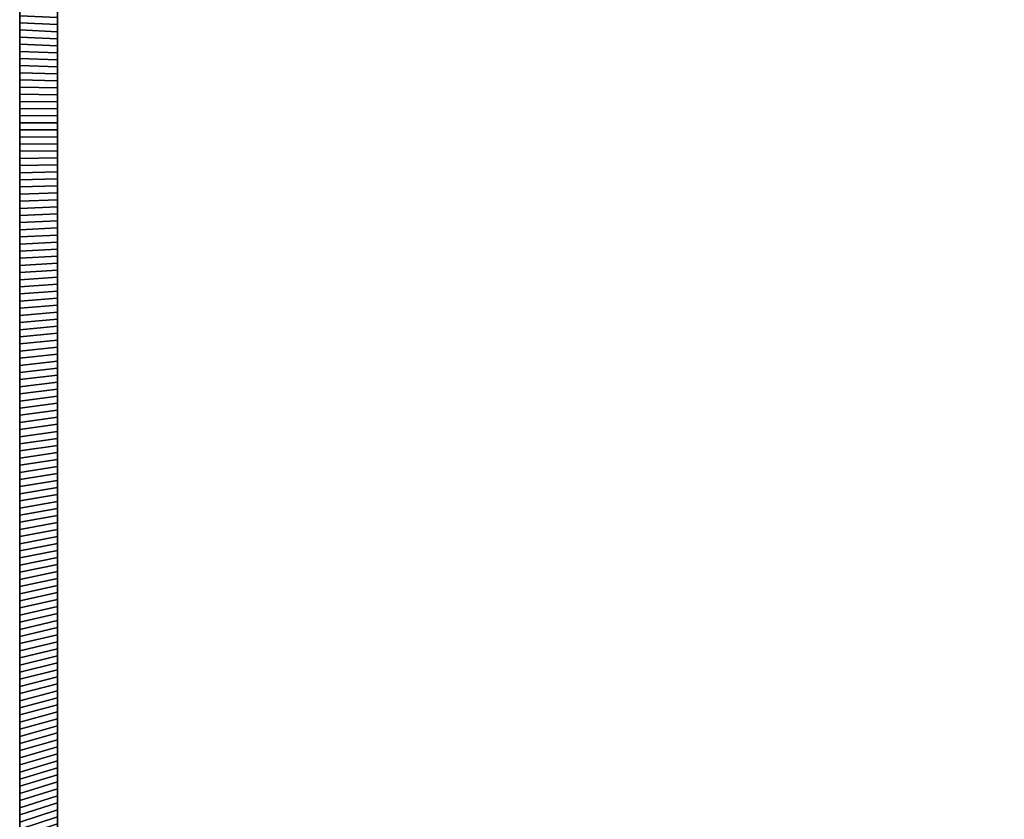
# Model space of a CAD drawing. Extents: x -14.9 to 10.6, y -11.3 to 8.7.
# Tile 4 of 13: x -14.9 to -8.7, y -1.3 to 3.7. Entities that reach past the tile are written whole.
import ezdxf

# ---------------------------------------------------------------- set-up
doc = ezdxf.new("R2010")
doc.units = 0
doc.header["$MEASUREMENT"] = 0
doc.layers.get('0').update_dxf_attribs({"linetype": 'CONTINUOUS'})

# ---------------------------------------------------------------- blocks, each defined once
blk = doc.blocks.new('cover-1')
blk.add_lwpolyline([(-3.3346, 1.7598), (3.3346, 1.7598, -0.414214), (3.5315, 1.563), (3.5315, -1.563, -0.414214), (3.3346, -1.7598), (-3.3346, -1.7598, -0.414214), (-3.5315, -1.563), (-3.5315, 1.563, -0.414214)], format="xyb", close=True)
for centre, radius in [((-3.2677, 1.4961), 0.0984), ((-1.2992, 1.4961), 0.0984), ((1.2992, 1.4961), 0.0984), ((3.2677, 1.4961), 0.0984), ((-2.6575, 0.4823), 0.0984), ((1.9094, 0.4823), 0.0984), ((-2.2835, 0), 0.4724), ((2.2835, 0), 0.4724), ((-1.9094, -0.4823), 0.0984), ((2.6575, -0.4823), 0.0984), ((-3.2677, -1.4961), 0.0984), ((-1.2992, -1.4961), 0.0984), ((1.2992, -1.4961), 0.0984), ((3.2677, -1.4961), 0.0984)]:
    blk.add_circle(centre, radius)

msp = doc.modelspace()

# ---------------------------------------------------------------- linework, layer by layer
at = {"elevation": -7.7762}
msp.add_lwpolyline([(10.5531, -7.7074), (9.4926, -11.1843, -0.326191), (9.3799, -11.2666), (8.7916, -11.2666), (-14.6762, -11.2666, -0.376322), (-14.8817, -11.0321), (-14.8817, -11.0314), (-14.8817, 8.4989, -0.376322), (-14.6762, 8.7334), (8.7916, 8.7334), (9.3799, 8.7334, -0.32213), (9.492, 8.6528), (10.5531, 5.1743, -0.164351), (10.5529, 5.0985, 0.155264), (10.553, -7.6316, -0.162918)], format="xyb", close=True, dxfattribs=at)
at = {"extrusion": (-1, 6.12323e-17, -1.83697e-16), "elevation": 14.8817}
for points in [[(0.4635, -4.1778), (-6.6232, -4.1778, -0.414214), (-6.8594, -3.9416), (-6.8594, -0.3982, -0.414214), (-6.6232, -0.162), (0.4635, -0.162, -0.414214), (0.6997, -0.3982), (0.6997, -3.9416, -0.414214)], [(0.4635, -3.9809), (-6.6232, -3.9809, -0.414214), (-6.6625, -3.9416), (-6.6625, -0.3982, -0.414214), (-6.6232, -0.3589), (0.4635, -0.3589, -0.414214), (0.5028, -0.3982), (0.5028, -3.9416, -0.414214)]]:
    msp.add_lwpolyline(points, format="xyb", close=True, dxfattribs=at)
at = {"extrusion": (-1, 6.12323e-17, -1.83697e-16)}
for centre in [(-1.7806, -0.6738, 14.8817), (-1.7806, -3.666, 14.8817), (0.1879, -0.6738, 14.8817), (0.1879, -3.666, 14.8817)]:
    msp.add_circle(centre, 0.1181, dxfattribs=at)

# ---------------------------------------------------------------- block references
msp.add_blockref('cover-1', (-3.0798, -2.1699, 14.8817), dxfattribs=at)

# ---------------------------------------------------------------- meshes
mesh = msp.add_polymesh((2, 9))
for k, corner in enumerate([(-14.6455, 3.4896, 6.73), (-14.6455, 3.5333, 6.73), (-14.6455, 3.577, 6.73), (-14.6455, 3.6207, 6.73), (-14.6455, 3.6645, 6.73), (-14.6455, 3.7082, 6.73), (-14.6455, 3.7519, 6.73), (-14.6455, 3.7956, 6.73), (-14.6455, 3.8393, 6.73), (-14.8817, 3.4978, 6.4938), (-14.8817, 3.5423, 6.4938), (-14.8817, 3.5867, 6.4938), (-14.8817, 3.6312, 6.4938), (-14.8817, 3.6757, 6.4938), (-14.8817, 3.7202, 6.4938), (-14.8817, 3.7647, 6.4938), (-14.8817, 3.8092, 6.4938), (-14.8817, 3.8537, 6.4938)]):
    mesh.set_mesh_vertex(divmod(k, 9), corner)
mesh = msp.add_polymesh((2, 9))
for k, corner in enumerate([(-14.6455, 3.7956, -8.0124), (-14.6455, 3.7519, -8.0124), (-14.6455, 3.7082, -8.0124), (-14.6455, 3.6645, -8.0124), (-14.6455, 3.6207, -8.0124), (-14.6455, 3.577, -8.0124), (-14.6455, 3.5333, -8.0124), (-14.6455, 3.4896, -8.0124), (-14.6455, 3.4459, -8.0124), (-14.8817, 3.8092, -7.7762), (-14.8817, 3.7647, -7.7762), (-14.8817, 3.7202, -7.7762), (-14.8817, 3.6757, -7.7762), (-14.8817, 3.6312, -7.7762), (-14.8817, 3.5867, -7.7762), (-14.8817, 3.5423, -7.7762), (-14.8817, 3.4978, -7.7762), (-14.8817, 3.4533, -7.7762)]):
    mesh.set_mesh_vertex(divmod(k, 9), corner)
mesh = msp.add_polymesh((2, 9))
for k, corner in enumerate([(-14.6455, 3.1398, 6.73), (-14.6455, 3.1835, 6.73), (-14.6455, 3.2273, 6.73), (-14.6455, 3.271, 6.73), (-14.6455, 3.3147, 6.73), (-14.6455, 3.3584, 6.73), (-14.6455, 3.4021, 6.73), (-14.6455, 3.4459, 6.73), (-14.6455, 3.4896, 6.73), (-14.8817, 3.1418, 6.4938), (-14.8817, 3.1863, 6.4938), (-14.8817, 3.2308, 6.4938), (-14.8817, 3.2753, 6.4938), (-14.8817, 3.3198, 6.4938), (-14.8817, 3.3643, 6.4938), (-14.8817, 3.4088, 6.4938), (-14.8817, 3.4533, 6.4938), (-14.8817, 3.4978, 6.4938)]):
    mesh.set_mesh_vertex(divmod(k, 9), corner)
mesh = msp.add_polymesh((2, 9))
for k, corner in enumerate([(-14.6455, 3.4459, -8.0124), (-14.6455, 3.4021, -8.0124), (-14.6455, 3.3584, -8.0124), (-14.6455, 3.3147, -8.0124), (-14.6455, 3.271, -8.0124), (-14.6455, 3.2273, -8.0124), (-14.6455, 3.1835, -8.0124), (-14.6455, 3.1398, -8.0124), (-14.6455, 3.0961, -8.0124), (-14.8817, 3.4533, -7.7762), (-14.8817, 3.4088, -7.7762), (-14.8817, 3.3643, -7.7762), (-14.8817, 3.3198, -7.7762), (-14.8817, 3.2753, -7.7762), (-14.8817, 3.2308, -7.7762), (-14.8817, 3.1863, -7.7762), (-14.8817, 3.1418, -7.7762), (-14.8817, 3.0974, -7.7762)]):
    mesh.set_mesh_vertex(divmod(k, 9), corner)
mesh = msp.add_polymesh((2, 9))
for k, corner in enumerate([(-14.6455, 2.7901, 6.73), (-14.6455, 2.8338, 6.73), (-14.6455, 2.8775, 6.73), (-14.6455, 2.9212, 6.73), (-14.6455, 2.9649, 6.73), (-14.6455, 3.0087, 6.73), (-14.6455, 3.0524, 6.73), (-14.6455, 3.0961, 6.73), (-14.6455, 3.1398, 6.73), (-14.8817, 2.7859, 6.4938), (-14.8817, 2.8304, 6.4938), (-14.8817, 2.8749, 6.4938), (-14.8817, 2.9194, 6.4938), (-14.8817, 2.9639, 6.4938), (-14.8817, 3.0084, 6.4938), (-14.8817, 3.0529, 6.4938), (-14.8817, 3.0974, 6.4938), (-14.8817, 3.1418, 6.4938)]):
    mesh.set_mesh_vertex(divmod(k, 9), corner)
mesh = msp.add_polymesh((2, 9))
for k, corner in enumerate([(-14.6455, 3.0961, -8.0124), (-14.6455, 3.0524, -8.0124), (-14.6455, 3.0087, -8.0124), (-14.6455, 2.9649, -8.0124), (-14.6455, 2.9212, -8.0124), (-14.6455, 2.8775, -8.0124), (-14.6455, 2.8338, -8.0124), (-14.6455, 2.7901, -8.0124), (-14.6455, 2.7463, -8.0124), (-14.8817, 3.0974, -7.7762), (-14.8817, 3.0529, -7.7762), (-14.8817, 3.0084, -7.7762), (-14.8817, 2.9639, -7.7762), (-14.8817, 2.9194, -7.7762), (-14.8817, 2.8749, -7.7762), (-14.8817, 2.8304, -7.7762), (-14.8817, 2.7859, -7.7762), (-14.8817, 2.7414, -7.7762)]):
    mesh.set_mesh_vertex(divmod(k, 9), corner)
mesh = msp.add_polymesh((2, 9))
for k, corner in enumerate([(-14.6455, 2.4403, 6.73), (-14.6455, 2.484, 6.73), (-14.6455, 2.5277, 6.73), (-14.6455, 2.5715, 6.73), (-14.6455, 2.6152, 6.73), (-14.6455, 2.6589, 6.73), (-14.6455, 2.7026, 6.73), (-14.6455, 2.7463, 6.73), (-14.6455, 2.7901, 6.73), (-14.8817, 2.43, 6.4938), (-14.8817, 2.4745, 6.4938), (-14.8817, 2.519, 6.4938), (-14.8817, 2.5635, 6.4938), (-14.8817, 2.608, 6.4938), (-14.8817, 2.6525, 6.4938), (-14.8817, 2.6969, 6.4938), (-14.8817, 2.7414, 6.4938), (-14.8817, 2.7859, 6.4938)]):
    mesh.set_mesh_vertex(divmod(k, 9), corner)
mesh = msp.add_polymesh((2, 9))
for k, corner in enumerate([(-14.6455, 2.7463, -8.0124), (-14.6455, 2.7026, -8.0124), (-14.6455, 2.6589, -8.0124), (-14.6455, 2.6152, -8.0124), (-14.6455, 2.5715, -8.0124), (-14.6455, 2.5277, -8.0124), (-14.6455, 2.484, -8.0124), (-14.6455, 2.4403, -8.0124), (-14.6455, 2.3966, -8.0124), (-14.8817, 2.7414, -7.7762), (-14.8817, 2.6969, -7.7762), (-14.8817, 2.6525, -7.7762), (-14.8817, 2.608, -7.7762), (-14.8817, 2.5635, -7.7762), (-14.8817, 2.519, -7.7762), (-14.8817, 2.4745, -7.7762), (-14.8817, 2.43, -7.7762), (-14.8817, 2.3855, -7.7762)]):
    mesh.set_mesh_vertex(divmod(k, 9), corner)
mesh = msp.add_polymesh((2, 9))
for k, corner in enumerate([(-14.6455, 2.0906, 6.73), (-14.6455, 2.1343, 6.73), (-14.6455, 2.178, 6.73), (-14.6455, 2.2217, 6.73), (-14.6455, 2.2654, 6.73), (-14.6455, 2.3092, 6.73), (-14.6455, 2.3529, 6.73), (-14.6455, 2.3966, 6.73), (-14.6455, 2.4403, 6.73), (-14.8817, 2.0741, 6.4938), (-14.8817, 2.1186, 6.4938), (-14.8817, 2.1631, 6.4938), (-14.8817, 2.2076, 6.4938), (-14.8817, 2.252, 6.4938), (-14.8817, 2.2965, 6.4938), (-14.8817, 2.341, 6.4938), (-14.8817, 2.3855, 6.4938), (-14.8817, 2.43, 6.4938)]):
    mesh.set_mesh_vertex(divmod(k, 9), corner)
mesh = msp.add_polymesh((2, 9))
for k, corner in enumerate([(-14.6455, 2.3966, -8.0124), (-14.6455, 2.3529, -8.0124), (-14.6455, 2.3092, -8.0124), (-14.6455, 2.2654, -8.0124), (-14.6455, 2.2217, -8.0124), (-14.6455, 2.178, -8.0124), (-14.6455, 2.1343, -8.0124), (-14.6455, 2.0906, -8.0124), (-14.6455, 2.0468, -8.0124), (-14.8817, 2.3855, -7.7762), (-14.8817, 2.341, -7.7762), (-14.8817, 2.2965, -7.7762), (-14.8817, 2.252, -7.7762), (-14.8817, 2.2076, -7.7762), (-14.8817, 2.1631, -7.7762), (-14.8817, 2.1186, -7.7762), (-14.8817, 2.0741, -7.7762), (-14.8817, 2.0296, -7.7762)]):
    mesh.set_mesh_vertex(divmod(k, 9), corner)
mesh = msp.add_polymesh((2, 9))
for k, corner in enumerate([(-14.6455, 1.7408, 6.73), (-14.6455, 1.7845, 6.73), (-14.6455, 1.8282, 6.73), (-14.6455, 1.872, 6.73), (-14.6455, 1.9157, 6.73), (-14.6455, 1.9594, 6.73), (-14.6455, 2.0031, 6.73), (-14.6455, 2.0468, 6.73), (-14.6455, 2.0906, 6.73), (-14.8817, 1.7182, 6.4938), (-14.8817, 1.7626, 6.4938), (-14.8817, 1.8071, 6.4938), (-14.8817, 1.8516, 6.4938), (-14.8817, 1.8961, 6.4938), (-14.8817, 1.9406, 6.4938), (-14.8817, 1.9851, 6.4938), (-14.8817, 2.0296, 6.4938), (-14.8817, 2.0741, 6.4938)]):
    mesh.set_mesh_vertex(divmod(k, 9), corner)
mesh = msp.add_polymesh((2, 9))
for k, corner in enumerate([(-14.6455, 2.0468, -8.0124), (-14.6455, 2.0031, -8.0124), (-14.6455, 1.9594, -8.0124), (-14.6455, 1.9157, -8.0124), (-14.6455, 1.872, -8.0124), (-14.6455, 1.8282, -8.0124), (-14.6455, 1.7845, -8.0124), (-14.6455, 1.7408, -8.0124), (-14.6455, 1.6971, -8.0124), (-14.8817, 2.0296, -7.7762), (-14.8817, 1.9851, -7.7762), (-14.8817, 1.9406, -7.7762), (-14.8817, 1.8961, -7.7762), (-14.8817, 1.8516, -7.7762), (-14.8817, 1.8071, -7.7762), (-14.8817, 1.7626, -7.7762), (-14.8817, 1.7182, -7.7762), (-14.8817, 1.6737, -7.7762)]):
    mesh.set_mesh_vertex(divmod(k, 9), corner)
mesh = msp.add_polymesh((2, 9))
for k, corner in enumerate([(-14.6455, 1.391, 6.73), (-14.6455, 1.4348, 6.73), (-14.6455, 1.4785, 6.73), (-14.6455, 1.5222, 6.73), (-14.6455, 1.5659, 6.73), (-14.6455, 1.6096, 6.73), (-14.6455, 1.6534, 6.73), (-14.6455, 1.6971, 6.73), (-14.6455, 1.7408, 6.73), (-14.8817, 1.3622, 6.4938), (-14.8817, 1.4067, 6.4938), (-14.8817, 1.4512, 6.4938), (-14.8817, 1.4957, 6.4938), (-14.8817, 1.5402, 6.4938), (-14.8817, 1.5847, 6.4938), (-14.8817, 1.6292, 6.4938), (-14.8817, 1.6737, 6.4938), (-14.8817, 1.7182, 6.4938)]):
    mesh.set_mesh_vertex(divmod(k, 9), corner)
mesh = msp.add_polymesh((2, 9))
for k, corner in enumerate([(-14.6455, 1.6971, -8.0124), (-14.6455, 1.6534, -8.0124), (-14.6455, 1.6096, -8.0124), (-14.6455, 1.5659, -8.0124), (-14.6455, 1.5222, -8.0124), (-14.6455, 1.4785, -8.0124), (-14.6455, 1.4348, -8.0124), (-14.6455, 1.391, -8.0124), (-14.6455, 1.3473, -8.0124), (-14.8817, 1.6737, -7.7762), (-14.8817, 1.6292, -7.7762), (-14.8817, 1.5847, -7.7762), (-14.8817, 1.5402, -7.7762), (-14.8817, 1.4957, -7.7762), (-14.8817, 1.4512, -7.7762), (-14.8817, 1.4067, -7.7762), (-14.8817, 1.3622, -7.7762), (-14.8817, 1.3177, -7.7762)]):
    mesh.set_mesh_vertex(divmod(k, 9), corner)
mesh = msp.add_polymesh((2, 9))
for k, corner in enumerate([(-14.6455, 1.0413, 6.73), (-14.6455, 1.085, 6.73), (-14.6455, 1.1287, 6.73), (-14.6455, 1.1724, 6.73), (-14.6455, 1.2162, 6.73), (-14.6455, 1.2599, 6.73), (-14.6455, 1.3036, 6.73), (-14.6455, 1.3473, 6.73), (-14.6455, 1.391, 6.73), (-14.8817, 1.0063, 6.4938), (-14.8817, 1.0508, 6.4938), (-14.8817, 1.0953, 6.4938), (-14.8817, 1.1398, 6.4938), (-14.8817, 1.1843, 6.4938), (-14.8817, 1.2288, 6.4938), (-14.8817, 1.2733, 6.4938), (-14.8817, 1.3177, 6.4938), (-14.8817, 1.3622, 6.4938)]):
    mesh.set_mesh_vertex(divmod(k, 9), corner)
mesh = msp.add_polymesh((2, 9))
for k, corner in enumerate([(-14.6455, 1.3473, -8.0124), (-14.6455, 1.3036, -8.0124), (-14.6455, 1.2599, -8.0124), (-14.6455, 1.2162, -8.0124), (-14.6455, 1.1724, -8.0124), (-14.6455, 1.1287, -8.0124), (-14.6455, 1.085, -8.0124), (-14.6455, 1.0413, -8.0124), (-14.6455, 0.9976, -8.0124), (-14.8817, 1.3177, -7.7762), (-14.8817, 1.2733, -7.7762), (-14.8817, 1.2288, -7.7762), (-14.8817, 1.1843, -7.7762), (-14.8817, 1.1398, -7.7762), (-14.8817, 1.0953, -7.7762), (-14.8817, 1.0508, -7.7762), (-14.8817, 1.0063, -7.7762), (-14.8817, 0.9618, -7.7762)]):
    mesh.set_mesh_vertex(divmod(k, 9), corner)
mesh = msp.add_polymesh((2, 9))
for k, corner in enumerate([(-14.6455, 0.6915, 6.73), (-14.6455, 0.7352, 6.73), (-14.6455, 0.779, 6.73), (-14.6455, 0.8227, 6.73), (-14.6455, 0.8664, 6.73), (-14.6455, 0.9101, 6.73), (-14.6455, 0.9538, 6.73), (-14.6455, 0.9976, 6.73), (-14.6455, 1.0413, 6.73), (-14.8817, 0.6504, 6.4938), (-14.8817, 0.6949, 6.4938), (-14.8817, 0.7394, 6.4938), (-14.8817, 0.7839, 6.4938), (-14.8817, 0.8284, 6.4938), (-14.8817, 0.8728, 6.4938), (-14.8817, 0.9173, 6.4938), (-14.8817, 0.9618, 6.4938), (-14.8817, 1.0063, 6.4938)]):
    mesh.set_mesh_vertex(divmod(k, 9), corner)
mesh = msp.add_polymesh((2, 9))
for k, corner in enumerate([(-14.6455, 0.9976, -8.0124), (-14.6455, 0.9538, -8.0124), (-14.6455, 0.9101, -8.0124), (-14.6455, 0.8664, -8.0124), (-14.6455, 0.8227, -8.0124), (-14.6455, 0.779, -8.0124), (-14.6455, 0.7352, -8.0124), (-14.6455, 0.6915, -8.0124), (-14.6455, 0.6478, -8.0124), (-14.8817, 0.9618, -7.7762), (-14.8817, 0.9173, -7.7762), (-14.8817, 0.8728, -7.7762), (-14.8817, 0.8284, -7.7762), (-14.8817, 0.7839, -7.7762), (-14.8817, 0.7394, -7.7762), (-14.8817, 0.6949, -7.7762), (-14.8817, 0.6504, -7.7762), (-14.8817, 0.6059, -7.7762)]):
    mesh.set_mesh_vertex(divmod(k, 9), corner)
mesh = msp.add_polymesh((2, 9))
for k, corner in enumerate([(-14.6455, 0.3418, 6.73), (-14.6455, 0.3855, 6.73), (-14.6455, 0.4292, 6.73), (-14.6455, 0.4729, 6.73), (-14.6455, 0.5166, 6.73), (-14.6455, 0.5604, 6.73), (-14.6455, 0.6041, 6.73), (-14.6455, 0.6478, 6.73), (-14.6455, 0.6915, 6.73), (-14.8817, 0.2945, 6.4938), (-14.8817, 0.339, 6.4938), (-14.8817, 0.3834, 6.4938), (-14.8817, 0.4279, 6.4938), (-14.8817, 0.4724, 6.4938), (-14.8817, 0.5169, 6.4938), (-14.8817, 0.5614, 6.4938), (-14.8817, 0.6059, 6.4938), (-14.8817, 0.6504, 6.4938)]):
    mesh.set_mesh_vertex(divmod(k, 9), corner)
mesh = msp.add_polymesh((2, 9))
for k, corner in enumerate([(-14.6455, 0.6478, -8.0124), (-14.6455, 0.6041, -8.0124), (-14.6455, 0.5604, -8.0124), (-14.6455, 0.5166, -8.0124), (-14.6455, 0.4729, -8.0124), (-14.6455, 0.4292, -8.0124), (-14.6455, 0.3855, -8.0124), (-14.6455, 0.3418, -8.0124), (-14.6455, 0.298, -8.0124), (-14.8817, 0.6059, -7.7762), (-14.8817, 0.5614, -7.7762), (-14.8817, 0.5169, -7.7762), (-14.8817, 0.4724, -7.7762), (-14.8817, 0.4279, -7.7762), (-14.8817, 0.3834, -7.7762), (-14.8817, 0.339, -7.7762), (-14.8817, 0.2945, -7.7762), (-14.8817, 0.25, -7.7762)]):
    mesh.set_mesh_vertex(divmod(k, 9), corner)
mesh = msp.add_polymesh((2, 9))
for k, corner in enumerate([(-14.6455, -0.008, 6.73), (-14.6455, 0.0357, 6.73), (-14.6455, 0.0794, 6.73), (-14.6455, 0.1232, 6.73), (-14.6455, 0.1669, 6.73), (-14.6455, 0.2106, 6.73), (-14.6455, 0.2543, 6.73), (-14.6455, 0.298, 6.73), (-14.6455, 0.3418, 6.73), (-14.8817, -0.0615, 6.4938), (-14.8817, -0.017, 6.4938), (-14.8817, 0.0275, 6.4938), (-14.8817, 0.072, 6.4938), (-14.8817, 0.1165, 6.4938), (-14.8817, 0.161, 6.4938), (-14.8817, 0.2055, 6.4938), (-14.8817, 0.25, 6.4938), (-14.8817, 0.2945, 6.4938)]):
    mesh.set_mesh_vertex(divmod(k, 9), corner)
mesh = msp.add_polymesh((2, 9))
for k, corner in enumerate([(-14.6455, 0.298, -8.0124), (-14.6455, 0.2543, -8.0124), (-14.6455, 0.2106, -8.0124), (-14.6455, 0.1669, -8.0124), (-14.6455, 0.1232, -8.0124), (-14.6455, 0.0794, -8.0124), (-14.6455, 0.0357, -8.0124), (-14.6455, -0.008, -8.0124), (-14.6455, -0.0517, -8.0124), (-14.8817, 0.25, -7.7762), (-14.8817, 0.2055, -7.7762), (-14.8817, 0.161, -7.7762), (-14.8817, 0.1165, -7.7762), (-14.8817, 0.072, -7.7762), (-14.8817, 0.0275, -7.7762), (-14.8817, -0.017, -7.7762), (-14.8817, -0.0615, -7.7762), (-14.8817, -0.1059, -7.7762)]):
    mesh.set_mesh_vertex(divmod(k, 9), corner)
mesh = msp.add_polymesh((2, 9))
for k, corner in enumerate([(-14.6455, -0.3578, 6.73), (-14.6455, -0.314, 6.73), (-14.6455, -0.2703, 6.73), (-14.6455, -0.2266, 6.73), (-14.6455, -0.1829, 6.73), (-14.6455, -0.1392, 6.73), (-14.6455, -0.0954, 6.73), (-14.6455, -0.0517, 6.73), (-14.6455, -0.008, 6.73), (-14.8817, -0.4174, 6.4938), (-14.8817, -0.3729, 6.4938), (-14.8817, -0.3284, 6.4938), (-14.8817, -0.2839, 6.4938), (-14.8817, -0.2394, 6.4938), (-14.8817, -0.1949, 6.4938), (-14.8817, -0.1504, 6.4938), (-14.8817, -0.1059, 6.4938), (-14.8817, -0.0615, 6.4938)]):
    mesh.set_mesh_vertex(divmod(k, 9), corner)
mesh = msp.add_polymesh((2, 9))
for k, corner in enumerate([(-14.6455, -0.0517, -8.0124), (-14.6455, -0.0954, -8.0124), (-14.6455, -0.1392, -8.0124), (-14.6455, -0.1829, -8.0124), (-14.6455, -0.2266, -8.0124), (-14.6455, -0.2703, -8.0124), (-14.6455, -0.314, -8.0124), (-14.6455, -0.3578, -8.0124), (-14.6455, -0.4015, -8.0124), (-14.8817, -0.1059, -7.7762), (-14.8817, -0.1504, -7.7762), (-14.8817, -0.1949, -7.7762), (-14.8817, -0.2394, -7.7762), (-14.8817, -0.2839, -7.7762), (-14.8817, -0.3284, -7.7762), (-14.8817, -0.3729, -7.7762), (-14.8817, -0.4174, -7.7762), (-14.8817, -0.4619, -7.7762)]):
    mesh.set_mesh_vertex(divmod(k, 9), corner)
mesh = msp.add_polymesh((2, 9))
for k, corner in enumerate([(-14.6455, -0.7075, 6.73), (-14.6455, -0.6638, 6.73), (-14.6455, -0.6201, 6.73), (-14.6455, -0.5764, 6.73), (-14.6455, -0.5326, 6.73), (-14.6455, -0.4889, 6.73), (-14.6455, -0.4452, 6.73), (-14.6455, -0.4015, 6.73), (-14.6455, -0.3578, 6.73), (-14.8817, -0.7733, 6.4938), (-14.8817, -0.7288, 6.4938), (-14.8817, -0.6843, 6.4938), (-14.8817, -0.6398, 6.4938), (-14.8817, -0.5953, 6.4938), (-14.8817, -0.5508, 6.4938), (-14.8817, -0.5064, 6.4938), (-14.8817, -0.4619, 6.4938), (-14.8817, -0.4174, 6.4938)]):
    mesh.set_mesh_vertex(divmod(k, 9), corner)
mesh = msp.add_polymesh((2, 9))
for k, corner in enumerate([(-14.6455, -0.4015, -8.0124), (-14.6455, -0.4452, -8.0124), (-14.6455, -0.4889, -8.0124), (-14.6455, -0.5326, -8.0124), (-14.6455, -0.5764, -8.0124), (-14.6455, -0.6201, -8.0124), (-14.6455, -0.6638, -8.0124), (-14.6455, -0.7075, -8.0124), (-14.6455, -0.7512, -8.0124), (-14.8817, -0.4619, -7.7762), (-14.8817, -0.5064, -7.7762), (-14.8817, -0.5508, -7.7762), (-14.8817, -0.5953, -7.7762), (-14.8817, -0.6398, -7.7762), (-14.8817, -0.6843, -7.7762), (-14.8817, -0.7288, -7.7762), (-14.8817, -0.7733, -7.7762), (-14.8817, -0.8178, -7.7762)]):
    mesh.set_mesh_vertex(divmod(k, 9), corner)
mesh = msp.add_polymesh((2, 9))
for k, corner in enumerate([(-14.6455, -1.0573, 6.73), (-14.6455, -1.0136, 6.73), (-14.6455, -0.9698, 6.73), (-14.6455, -0.9261, 6.73), (-14.6455, -0.8824, 6.73), (-14.6455, -0.8387, 6.73), (-14.6455, -0.795, 6.73), (-14.6455, -0.7512, 6.73), (-14.6455, -0.7075, 6.73), (-14.8817, -1.1292, 6.4938), (-14.8817, -1.0847, 6.4938), (-14.8817, -1.0402, 6.4938), (-14.8817, -0.9957, 6.4938), (-14.8817, -0.9513, 6.4938), (-14.8817, -0.9068, 6.4938), (-14.8817, -0.8623, 6.4938), (-14.8817, -0.8178, 6.4938), (-14.8817, -0.7733, 6.4938)]):
    mesh.set_mesh_vertex(divmod(k, 9), corner)
mesh = msp.add_polymesh((2, 9))
for k, corner in enumerate([(-14.6455, -0.7512, -8.0124), (-14.6455, -0.795, -8.0124), (-14.6455, -0.8387, -8.0124), (-14.6455, -0.8824, -8.0124), (-14.6455, -0.9261, -8.0124), (-14.6455, -0.9698, -8.0124), (-14.6455, -1.0136, -8.0124), (-14.6455, -1.0573, -8.0124), (-14.6455, -1.101, -8.0124), (-14.8817, -0.8178, -7.7762), (-14.8817, -0.8623, -7.7762), (-14.8817, -0.9068, -7.7762), (-14.8817, -0.9513, -7.7762), (-14.8817, -0.9957, -7.7762), (-14.8817, -1.0402, -7.7762), (-14.8817, -1.0847, -7.7762), (-14.8817, -1.1292, -7.7762), (-14.8817, -1.1737, -7.7762)]):
    mesh.set_mesh_vertex(divmod(k, 9), corner)
mesh = msp.add_polymesh((2, 9))
for k, corner in enumerate([(-14.6455, -1.407, 6.73), (-14.6455, -1.3633, 6.73), (-14.6455, -1.3196, 6.73), (-14.6455, -1.2759, 6.73), (-14.6455, -1.2322, 6.73), (-14.6455, -1.1884, 6.73), (-14.6455, -1.1447, 6.73), (-14.6455, -1.101, 6.73), (-14.6455, -1.0573, 6.73), (-14.8817, -1.4851, 6.4938), (-14.8817, -1.4407, 6.4938), (-14.8817, -1.3962, 6.4938), (-14.8817, -1.3517, 6.4938), (-14.8817, -1.3072, 6.4938), (-14.8817, -1.2627, 6.4938), (-14.8817, -1.2182, 6.4938), (-14.8817, -1.1737, 6.4938), (-14.8817, -1.1292, 6.4938)]):
    mesh.set_mesh_vertex(divmod(k, 9), corner)
mesh = msp.add_polymesh((2, 9))
for k, corner in enumerate([(-14.6455, -1.101, -8.0124), (-14.6455, -1.1447, -8.0124), (-14.6455, -1.1884, -8.0124), (-14.6455, -1.2322, -8.0124), (-14.6455, -1.2759, -8.0124), (-14.6455, -1.3196, -8.0124), (-14.6455, -1.3633, -8.0124), (-14.6455, -1.407, -8.0124), (-14.6455, -1.4508, -8.0124), (-14.8817, -1.1737, -7.7762), (-14.8817, -1.2182, -7.7762), (-14.8817, -1.2627, -7.7762), (-14.8817, -1.3072, -7.7762), (-14.8817, -1.3517, -7.7762), (-14.8817, -1.3962, -7.7762), (-14.8817, -1.4407, -7.7762), (-14.8817, -1.4851, -7.7762), (-14.8817, -1.5296, -7.7762)]):
    mesh.set_mesh_vertex(divmod(k, 9), corner)

doc.saveas('drawing.dxf')
